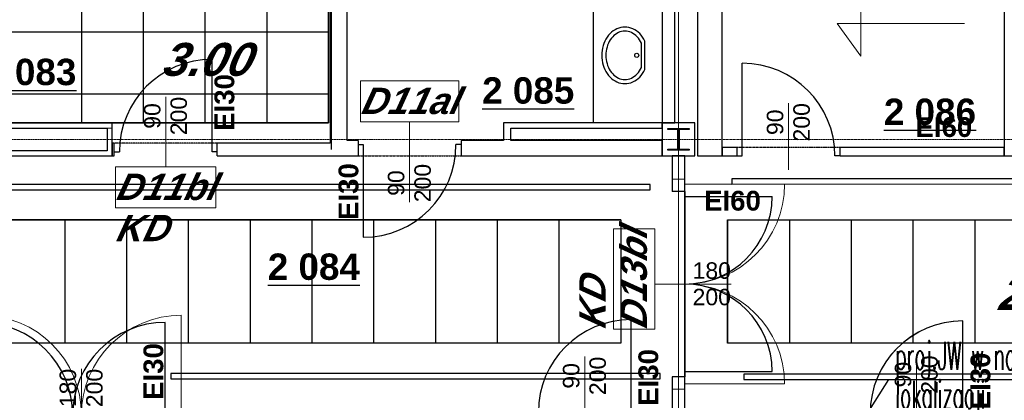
# Model space of a CAD drawing. Header units: millimetres. Extents: x -8838 to 31257, y -6224 to 3754.
# Tile 169 of 185: x 800 to 1756, y -853 to -484. Entities that reach past the tile are written whole.
import ezdxf
from ezdxf.enums import TextEntityAlignment as Align

# ---------------------------------------------------------------- set-up
doc = ezdxf.new("R2010")
doc.units = ezdxf.units.MM
doc.header["$LTSCALE"] = 10
doc.header["$MEASUREMENT"] = 0
for name, pattern in [('rzut 2 pietra$0$ArchiTECH.PC 1. Line Type', [0.004, 0.003, -0.001]), ('rzut 2 pietra$0$ArchiTECH.PC 5. Line Type', [0.0053, 0.003, -0.001, 0.0003, -0.001]), ('rzut 2 pietra$0$ArchiTECH.PC Solid Line Type', [0]), ('SUFIT_2 PIETRO$0$ArchiTECH.PC 1. Line Type', [0.004, 0.003, -0.001]), ('SUFIT_2 PIETRO$0$ArchiTECH.PC Solid Line Type', [0])]:
    doc.linetypes.add(name, pattern=pattern)
for name, color, linetype, lineweight in [('_Etap_3_opis', 7, 'CONTINUOUS', 30), ('_Etapy_opis', 7, 'CONTINUOUS', 18), ('IS_ARCH', 254, 'CONTINUOUS', 18)]:
    doc.layers.add(name, color=color, linetype=linetype, lineweight=lineweight)
for name, color, linetype in [('SUFIT_2 PIETRO$0$ELEM KONSTRUKCJI - inwent', 254, 'CONTINUOUS'), ('SUFIT_2 PIETRO$0$INWENTARYZACJA', 254, 'CONTINUOUS'), ('SUFIT_2 PIETRO$0$Layer79', 254, 'CONTINUOUS'), ('SUFIT_2 PIETRO$0$nr pom PB', 254, 'CONTINUOUS'), ('SUFIT_2 PIETRO$0$OŚWIETLENIE_KULAB', 254, 'CONTINUOUS'), ('SUFIT_2 PIETRO$0$sciany projektowane', 254, 'CONTINUOUS'), ('SUFIT_2 PIETRO$0$SUFIT NOWY 39', 254, 'CONTINUOUS'), ('SUFIT_2 PIETRO$0$TYP SUFITÓW_NOWYCH', 254, 'CONTINUOUS')]:
    doc.layers.add(name, color=color, linetype=linetype)
doc.styles.add('romans1', font='simplex.shx', dxfattribs={"width": 0.8})
doc.styles.add('rzut 2 pietra$0$ArchiTECHStyle1', font='arial.ttf', dxfattribs={"height": 0.16})
doc.styles.add('rzut 2 pietra$0$ArchiTECHStyle2', font='arialbd.ttf', dxfattribs={"height": 0.192})
doc.styles.add('rzut 2 pietra$0$ArchiTECHStyle4', font='arialbi.ttf', dxfattribs={"oblique": 15, "height": 0.256})
doc.styles.add('SUFIT_2 PIETRO$0$ArchiTECHStyle1', font='arialbi.ttf', dxfattribs={"oblique": 15, "height": 0.32})
doc.styles.add('SUFIT_2 PIETRO$0$ArchiTECHStyle3', font='arialbd.ttf', dxfattribs={"height": 0.384})

msp = doc.modelspace()

# ---------------------------------------------------------------- linework, layer by layer
at = {"layer": '_Etap_3_opis'}
for p, q in [((1615.79, -878.05), (1644.22, -833.24)), ((1644.22, -833.24), (1772.11, -833.24))]:
    msp.add_line(p, q, dxfattribs=at)
at = {"layer": '_Etapy_opis', "color": 4}
msp.add_lwpolyline([(-776.25, 604.49), (-776.25, -3694.17), (2363.6, -3694.17), (2363.6, -1431.17), (1440, -1431.17), (1440, 604.49), (-776.25, 604.49)], dxfattribs=at)
at = {"layer": '_Etapy_opis', "color": 6}
msp.add_lwpolyline([(1440, 604.49), (1440, -1431.17), (7540.52, -1431.17), (7540.52, 604.49)], close=True, dxfattribs=at)
at = {"layer": 'IS_ARCH', "linetype": 'rzut 2 pietra$0$ArchiTECH.PC 5. Line Type'}
for p, q in [((1440, 773.48), (1440, -3818.88)), ((-3581.18, -600), (11755.5, -600))]:
    msp.add_line(p, q, dxfattribs=at)
at = {"layer": 'IS_ARCH', "linetype": 'rzut 2 pietra$0$ArchiTECH.PC Solid Line Type'}
for p, q in [((1101.7, 60), (1101.7, -603.5)), ((1103, -609.75), (1103, 60)), ((1458.36, 60.08), (1458.36, -615.92)), ((1482.36, -615.92), (1482.36, 60.08)), ((1756.36, 60.08), (1756.36, -615.92)), ((1756.36, 60), (1756.36, -607.5)), ((1436.43, -583.83), (1436.43, -15.92)), ((1118, -601), (1118, -325.23)), ((1423.93, -325.23), (1423.93, -583.83)), ((1357, -392), (1357, -584)), ((1617.03, -457.36), (1617.03, -519.19)), ((1617.03, -519.19), (1594.06, -487.39)), ((1594.06, -487.39), (1717.72, -487.39)), ((1373.42, -497.19), (1371.97, -498.81)), ((1373.42, -497.19), (1371.97, -498.81)), ((1374.98, -495.73), (1373.42, -497.19)), ((1374.98, -495.73), (1373.42, -497.19)), ((1376.63, -494.44), (1374.98, -495.73)), ((1376.63, -494.44), (1374.98, -495.73)), ((1378.37, -493.34), (1376.63, -494.44)), ((1378.37, -493.34), (1376.63, -494.44)), ((1380.19, -492.42), (1378.37, -493.34)), ((1380.19, -492.42), (1378.37, -493.34)), ((1380.06, -496.96), (1378.63, -497.91)), ((1380.06, -496.96), (1378.63, -497.91)), ((1381.55, -496.18), (1380.06, -496.96)), ((1381.55, -496.18), (1380.06, -496.96)), ((1382.06, -491.7), (1380.19, -492.42)), ((1382.06, -491.7), (1380.19, -492.42)), ((1383.09, -495.56), (1381.55, -496.18)), ((1383.09, -495.56), (1381.55, -496.18)), ((1383.97, -491.18), (1382.06, -491.7)), ((1383.97, -491.18), (1382.06, -491.7)), ((1384.67, -495.12), (1383.09, -495.56)), ((1384.67, -495.12), (1383.09, -495.56)), ((1385.92, -490.86), (1383.97, -491.18)), ((1385.92, -490.86), (1383.97, -491.18)), ((1386.27, -494.85), (1384.67, -495.12)), ((1386.27, -494.85), (1384.67, -495.12)), ((1387.88, -490.76), (1385.92, -490.86)), ((1387.88, -490.76), (1385.92, -490.86)), ((1387.88, -494.76), (1386.27, -494.85)), ((1387.88, -494.76), (1386.27, -494.85)), ((1389.84, -490.86), (1387.88, -490.76)), ((1389.84, -490.86), (1387.88, -490.76)), ((1389.49, -494.85), (1387.88, -494.76)), ((1389.49, -494.85), (1387.88, -494.76)), ((1391.09, -495.12), (1389.49, -494.85)), ((1391.09, -495.12), (1389.49, -494.85)), ((1391.79, -491.18), (1389.84, -490.86)), ((1391.79, -491.18), (1389.84, -490.86)), ((1392.67, -495.56), (1391.09, -495.12)), ((1392.67, -495.56), (1391.09, -495.12)), ((1393.7, -491.7), (1391.79, -491.18)), ((1393.7, -491.7), (1391.79, -491.18)), ((1394.21, -496.18), (1392.67, -495.56)), ((1394.21, -496.18), (1392.67, -495.56)), ((1395.58, -492.42), (1393.7, -491.7)), ((1395.58, -492.42), (1393.7, -491.7)), ((1395.7, -496.96), (1394.21, -496.18)), ((1395.7, -496.96), (1394.21, -496.18)), ((1397.39, -493.34), (1395.58, -492.42)), ((1397.39, -493.34), (1395.58, -492.42)), ((1397.13, -497.91), (1395.7, -496.96)), ((1397.13, -497.91), (1395.7, -496.96)), ((1399.13, -494.44), (1397.39, -493.34)), ((1399.13, -494.44), (1397.39, -493.34)), ((1400.79, -495.73), (1399.13, -494.44)), ((1400.79, -495.73), (1399.13, -494.44)), ((1402.34, -497.19), (1400.79, -495.73)), ((1402.34, -497.19), (1400.79, -495.73)), ((1403.79, -498.81), (1402.34, -497.19)), ((1403.79, -498.81), (1402.34, -497.19)), ((1367.49, -506.64), (1366.74, -508.85)), ((1367.49, -506.64), (1366.74, -508.85)), ((1368.4, -504.51), (1367.49, -506.64)), ((1368.4, -504.51), (1367.49, -506.64)), ((1369.45, -502.49), (1368.4, -504.51)), ((1369.45, -502.49), (1368.4, -504.51)), ((1370.64, -500.58), (1369.45, -502.49)), ((1370.64, -500.58), (1369.45, -502.49)), ((1371.97, -498.81), (1370.64, -500.58)), ((1371.97, -498.81), (1370.64, -500.58)), ((1371.86, -506.51), (1371.11, -508.33)), ((1371.86, -506.51), (1371.11, -508.33)), ((1372.73, -504.78), (1371.86, -506.51)), ((1372.73, -504.78), (1371.86, -506.51)), ((1373.71, -503.15), (1372.73, -504.78)), ((1373.71, -503.15), (1372.73, -504.78)), ((1374.8, -501.64), (1373.71, -503.15)), ((1374.8, -501.64), (1373.71, -503.15)), ((1375.99, -500.26), (1374.8, -501.64)), ((1375.99, -500.26), (1374.8, -501.64)), ((1377.27, -499.01), (1375.99, -500.26)), ((1377.27, -499.01), (1375.99, -500.26)), ((1378.63, -497.91), (1377.27, -499.01)), ((1378.63, -497.91), (1377.27, -499.01)), ((1398.49, -499.01), (1397.13, -497.91)), ((1398.49, -499.01), (1397.13, -497.91)), ((1399.77, -500.26), (1398.49, -499.01)), ((1399.77, -500.26), (1398.49, -499.01)), ((1400.96, -501.64), (1399.77, -500.26)), ((1400.96, -501.64), (1399.77, -500.26)), ((1402.05, -503.15), (1400.96, -501.64)), ((1402.05, -503.15), (1400.96, -501.64)), ((1403.04, -504.78), (1402.05, -503.15)), ((1403.04, -504.78), (1402.05, -503.15)), ((1403.9, -506.51), (1403.04, -504.78)), ((1403.9, -506.51), (1403.04, -504.78)), ((1405.12, -500.58), (1403.79, -498.81)), ((1405.12, -500.58), (1403.79, -498.81)), ((1403.9, -530.01), (1403.9, -506.51)), ((1403.9, -506.51), (1403.9, -506.51)), ((1403.9, -530.01), (1403.9, -506.51)), ((1403.9, -506.51), (1403.9, -506.51)), ((1406.31, -502.49), (1405.12, -500.58)), ((1406.31, -502.49), (1405.12, -500.58)), ((1407.37, -504.51), (1406.31, -502.49)), ((1407.37, -504.51), (1406.31, -502.49)), ((1407.37, -532.01), (1407.37, -504.51)), ((1407.37, -504.51), (1407.37, -504.51)), ((1407.37, -532.01), (1407.37, -504.51)), ((1407.37, -504.51), (1407.37, -504.51)), ((1365.47, -515.86), (1365.38, -518.26)), ((1365.47, -515.86), (1365.38, -518.26)), ((1365.72, -513.48), (1365.47, -515.86)), ((1365.72, -513.48), (1365.47, -515.86)), ((1366.15, -511.14), (1365.72, -513.48)), ((1366.15, -511.14), (1365.72, -513.48)), ((1366.74, -508.85), (1366.15, -511.14)), ((1366.74, -508.85), (1366.15, -511.14)), ((1369.45, -516.21), (1369.38, -518.26)), ((1369.45, -516.21), (1369.38, -518.26)), ((1369.66, -514.18), (1369.45, -516.21)), ((1369.66, -514.18), (1369.45, -516.21)), ((1370.01, -512.18), (1369.66, -514.18)), ((1370.01, -512.18), (1369.66, -514.18)), ((1370.5, -510.22), (1370.01, -512.18)), ((1370.5, -510.22), (1370.01, -512.18)), ((1371.11, -508.33), (1370.5, -510.22)), ((1371.11, -508.33), (1370.5, -510.22)), ((986.9, -612), (986.9, -522)), ((1365.38, -518.26), (1365.47, -520.66)), ((1365.38, -518.26), (1365.47, -520.66)), ((1365.47, -520.66), (1365.72, -523.04)), ((1365.47, -520.66), (1365.72, -523.04)), ((1365.72, -523.04), (1366.15, -525.38)), ((1365.72, -523.04), (1366.15, -525.38)), ((1366.15, -525.38), (1366.74, -527.67)), ((1366.15, -525.38), (1366.74, -527.67)), ((1369.38, -518.26), (1369.45, -520.31)), ((1369.38, -518.26), (1369.45, -520.31)), ((1369.45, -520.31), (1369.66, -522.34)), ((1369.45, -520.31), (1369.66, -522.34)), ((1369.66, -522.34), (1370.01, -524.34)), ((1369.66, -522.34), (1370.01, -524.34)), ((1370.01, -524.34), (1370.5, -526.3)), ((1370.01, -524.34), (1370.5, -526.3)), ((1501.86, -615.92), (1501.86, -525.92)), ((1366.74, -527.67), (1367.49, -529.88)), ((1366.74, -527.67), (1367.49, -529.88)), ((1367.49, -529.88), (1368.4, -532.01)), ((1367.49, -529.88), (1368.4, -532.01)), ((1368.4, -532.01), (1369.45, -534.03)), ((1368.4, -532.01), (1369.45, -534.03)), ((1369.45, -534.03), (1370.64, -535.94)), ((1369.45, -534.03), (1370.64, -535.94)), ((1370.5, -526.3), (1371.11, -528.19)), ((1370.5, -526.3), (1371.11, -528.19)), ((1371.11, -528.19), (1371.86, -530.01)), ((1371.11, -528.19), (1371.86, -530.01)), ((1371.86, -530.01), (1372.73, -531.74)), ((1371.86, -530.01), (1372.73, -531.74)), ((1372.73, -531.74), (1373.71, -533.37)), ((1372.73, -531.74), (1373.71, -533.37)), ((1373.71, -533.37), (1374.8, -534.88)), ((1373.71, -533.37), (1374.8, -534.88)), ((1374.8, -534.88), (1375.99, -536.26)), ((1374.8, -534.88), (1375.99, -536.26)), ((1399.77, -536.26), (1400.96, -534.88)), ((1399.77, -536.26), (1400.96, -534.88)), ((1400.96, -534.88), (1402.05, -533.37)), ((1400.96, -534.88), (1402.05, -533.37)), ((1402.05, -533.37), (1403.04, -531.74)), ((1402.05, -533.37), (1403.04, -531.74)), ((1403.04, -531.74), (1403.9, -530.01)), ((1403.04, -531.74), (1403.9, -530.01)), ((1405.12, -535.94), (1406.31, -534.03)), ((1405.12, -535.94), (1406.31, -534.03)), ((1406.31, -534.03), (1407.37, -532.01)), ((1406.31, -534.03), (1407.37, -532.01)), ((1131.03, -583), (1131.03, -543)), ((1131.03, -543), (1226.57, -543)), ((1226.57, -543), (1226.57, -583)), ((1370.64, -535.94), (1371.97, -537.71)), ((1370.64, -535.94), (1371.97, -537.71)), ((1371.97, -537.71), (1373.42, -539.33)), ((1371.97, -537.71), (1373.42, -539.33)), ((1373.42, -539.33), (1374.98, -540.79)), ((1373.42, -539.33), (1374.98, -540.79)), ((1374.98, -540.79), (1376.63, -542.08)), ((1374.98, -540.79), (1376.63, -542.08)), ((1375.99, -536.26), (1377.27, -537.51)), ((1375.99, -536.26), (1377.27, -537.51)), ((1376.63, -542.08), (1378.37, -543.18)), ((1376.63, -542.08), (1378.37, -543.18)), ((1377.27, -537.51), (1378.63, -538.61)), ((1377.27, -537.51), (1378.63, -538.61)), ((1378.37, -543.18), (1380.19, -544.1)), ((1378.37, -543.18), (1380.19, -544.1)), ((1378.63, -538.61), (1380.06, -539.56)), ((1378.63, -538.61), (1380.06, -539.56)), ((1380.06, -539.56), (1381.55, -540.34)), ((1380.06, -539.56), (1381.55, -540.34)), ((1380.19, -544.1), (1382.06, -544.82)), ((1380.19, -544.1), (1382.06, -544.82)), ((1381.55, -540.34), (1383.09, -540.96)), ((1381.55, -540.34), (1383.09, -540.96)), ((1382.06, -544.82), (1383.97, -545.34)), ((1382.06, -544.82), (1383.97, -545.34)), ((1383.09, -540.96), (1384.67, -541.4)), ((1383.09, -540.96), (1384.67, -541.4)), ((1384.67, -541.4), (1386.27, -541.67)), ((1384.67, -541.4), (1386.27, -541.67)), ((1386.27, -541.67), (1387.88, -541.76)), ((1386.27, -541.67), (1387.88, -541.76)), ((1387.88, -541.76), (1389.49, -541.67)), ((1387.88, -541.76), (1389.49, -541.67)), ((1389.49, -541.67), (1391.09, -541.4)), ((1389.49, -541.67), (1391.09, -541.4)), ((1391.09, -541.4), (1392.67, -540.96)), ((1391.09, -541.4), (1392.67, -540.96)), ((1391.79, -545.34), (1393.7, -544.82)), ((1391.79, -545.34), (1393.7, -544.82)), ((1392.67, -540.96), (1394.21, -540.34)), ((1392.67, -540.96), (1394.21, -540.34)), ((1393.7, -544.82), (1395.58, -544.1)), ((1393.7, -544.82), (1395.58, -544.1)), ((1394.21, -540.34), (1395.7, -539.56)), ((1394.21, -540.34), (1395.7, -539.56)), ((1395.58, -544.1), (1397.39, -543.18)), ((1395.58, -544.1), (1397.39, -543.18)), ((1395.7, -539.56), (1397.13, -538.61)), ((1395.7, -539.56), (1397.13, -538.61)), ((1397.13, -538.61), (1398.49, -537.51)), ((1397.13, -538.61), (1398.49, -537.51)), ((1397.39, -543.18), (1399.13, -542.08)), ((1397.39, -543.18), (1399.13, -542.08)), ((1398.49, -537.51), (1399.77, -536.26)), ((1398.49, -537.51), (1399.77, -536.26)), ((1399.13, -542.08), (1400.79, -540.79)), ((1399.13, -542.08), (1400.79, -540.79)), ((1400.79, -540.79), (1402.34, -539.33)), ((1400.79, -540.79), (1402.34, -539.33)), ((1402.34, -539.33), (1403.79, -537.71)), ((1402.34, -539.33), (1403.79, -537.71)), ((1403.79, -537.71), (1405.12, -535.94)), ((1403.79, -537.71), (1405.12, -535.94)), ((1383.97, -545.34), (1385.92, -545.66)), ((1383.97, -545.34), (1385.92, -545.66)), ((1385.92, -545.66), (1387.88, -545.76)), ((1385.92, -545.66), (1387.88, -545.76)), ((1387.88, -545.76), (1389.84, -545.66)), ((1387.88, -545.76), (1389.84, -545.66)), ((1389.84, -545.66), (1391.79, -545.34)), ((1389.84, -545.66), (1391.79, -545.34)), ((941.9, -626.5), (941.9, -558.5)), ((1546.86, -629.56), (1546.86, -564.62)), ((1226.57, -583), (1131.03, -583)), ((1178.8, -583), (1178.8, -661)), ((890, -583.92), (735.93, -583.92)), ((735.93, -588.92), (890, -588.92)), ((885, -588.92), (885, -611)), ((890, -588.92), (890, -583.92)), ((890, -583.92), (890, -583.92)), ((890, -583.92), (890, -583.92)), ((890, -616), (890, -583.92)), ((1423.93, -583.92), (1270, -583.92)), ((1270, -583.92), (1270, -601)), ((1277, -588.92), (1423.93, -588.92)), ((1277, -601), (1277, -588.92)), ((1423.93, -583.83), (1436.43, -583.83)), ((1423.93, -588.92), (1423.93, -583.92)), ((1455.93, -583.92), (1423.93, -583.92)), ((1423.93, -583.92), (1423.93, -615.92)), ((1455.93, -583.92), (1423.93, -583.92)), ((1423.93, -583.92), (1423.93, -615.92)), ((1455.93, -583.92), (1423.93, -583.92)), ((1423.93, -583.92), (1423.93, -615.92)), ((1429.43, -589.42), (1450.43, -589.42)), ((1429.43, -590.42), (1429.43, -589.42)), ((1429.43, -589.42), (1450.43, -589.42)), ((1429.43, -590.42), (1429.43, -589.42)), ((1439.43, -590.42), (1429.43, -590.42)), ((1439.43, -590.42), (1429.43, -590.42)), ((1439.43, -609.42), (1439.43, -590.42)), ((1439.43, -609.42), (1439.43, -590.42)), ((1450.43, -590.42), (1440.43, -590.42)), ((1440.43, -590.42), (1440.43, -609.42)), ((1450.43, -590.42), (1440.43, -590.42)), ((1440.43, -590.42), (1440.43, -609.42)), ((1450.43, -589.42), (1450.43, -590.42)), ((1450.43, -589.42), (1450.43, -590.42)), ((1455.93, -615.92), (1455.93, -583.92)), ((1455.93, -583.92), (1455.93, -583.92)), ((1455.93, -615.92), (1455.93, -583.92)), ((1455.93, -583.92), (1455.93, -583.92)), ((1455.93, -615.92), (1455.93, -583.92)), ((1455.93, -583.92), (1455.93, -583.92)), ((1128.8, -601), (1118, -601)), ((1128.8, -601), (1128.8, -605)), ((1270, -601), (1228.8, -601)), ((1228.8, -601), (1228.8, -605)), ((1424, -601), (1277, -601)), ((1424, -616), (1424, -601)), ((885, -611), (735.93, -611)), ((891.9, -603.5), (889.95, -603.5)), ((889.95, -603.5), (889.95, -616)), ((891.9, -604), (891.9, -603.5)), ((891.9, -612), (891.9, -604)), ((891.9, -616), (891.9, -612)), ((891.9, -612), (896.9, -612)), ((991.9, -612), (986.9, -612)), ((1101.7, -603.5), (991.9, -603.5)), ((991.9, -604), (991.9, -603.5)), ((991.9, -612), (991.9, -604)), ((991.9, -616), (991.9, -612)), ((1128.8, -605), (1128.8, -613)), ((1128.8, -605), (1133.8, -605)), ((1133.8, -605), (1133.8, -695)), ((1228.8, -605), (1223.8, -605)), ((1228.8, -605), (1228.8, -613)), ((1429.43, -610.42), (1429.43, -609.42)), ((1429.43, -609.42), (1439.43, -609.42)), ((1429.43, -610.42), (1429.43, -609.42)), ((1429.43, -609.42), (1439.43, -609.42)), ((1450.43, -610.42), (1429.43, -610.42)), ((1450.43, -610.42), (1429.43, -610.42)), ((1440.43, -609.42), (1450.43, -609.42)), ((1440.43, -609.42), (1450.43, -609.42)), ((1450.43, -609.42), (1450.43, -610.42)), ((1450.43, -609.42), (1450.43, -610.42)), ((1496.86, -607.92), (1482.36, -607.92)), ((1482.36, -607.92), (1482.36, -615.92)), ((1496.86, -615.92), (1496.86, -607.92)), ((1756.36, -607.92), (1596.86, -607.92)), ((1596.86, -615.92), (1596.86, -607.92)), ((1756.36, -615.92), (1756.36, -607.92)), ((735.93, -616), (890, -616)), ((889.95, -616), (891.9, -616)), ((991.9, -616), (1118, -616)), ((1118, -616), (1128.8, -616)), ((1128.8, -613), (1128.8, -616)), ((1228.8, -613), (1228.8, -616)), ((1228.8, -616), (1424, -616)), ((1423.93, -615.92), (1455.93, -615.92)), ((1423.93, -615.92), (1455.93, -615.92)), ((1423.93, -615.92), (1455.93, -615.92)), ((1433.93, -615.92), (1433.93, -638.52)), ((1445.93, -615.92), (1433.93, -615.92)), ((1445.93, -638.52), (1445.93, -615.92)), ((1458.36, -615.92), (1482.36, -615.92)), ((1482.36, -615.92), (1496.86, -615.92)), ((1496.86, -615.92), (1501.86, -615.92)), ((1596.86, -615.92), (1591.86, -615.92)), ((1596.86, -615.92), (1756.36, -615.92)), ((1756.36, -615.92), (1780.36, -615.92)), ((893.14, -666.5), (893.14, -626.5)), ((893.14, -626.5), (990.66, -626.5)), ((990.66, -626.5), (990.66, -666.5)), ((1440.93, -638.52), (1433.93, -638.52)), ((1445.93, -638.52), (1440.93, -638.52)), ((1445.93, -842.52), (1445.93, -638.52)), ((1445.93, -638.52), (1445.93, -638.52)), ((1445.93, -638.52), (1445.93, -842.52)), ((1445.93, -643.52), (1542.93, -643.52)), ((990.66, -666.5), (893.14, -666.5)), ((1376.93, -784.31), (1376.93, -686.79)), ((1376.93, -686.79), (1416.93, -686.79)), ((1416.93, -686.79), (1416.93, -784.31)), ((1416.93, -740.52), (1490.93, -740.52)), ((957, -867.74), (957, -770.74)), ((1393.8, -865), (1393.8, -775)), ((1716.1, -866.25), (1716.1, -776.25)), ((1416.93, -784.31), (1376.93, -784.31)), ((1348.8, -887), (1348.8, -811)), ((1671.1, -889.75), (1671.1, -809.75)), ((860, -888.74), (860, -822.74)), ((1445.93, -837.52), (1542.93, -837.52)), ((1433.93, -842.52), (1433.93, -865)), ((1440.93, -842.52), (1433.93, -842.52)), ((1445.93, -842.52), (1440.93, -842.52)), ((1445.93, -865), (1445.93, -842.52))]:
    msp.add_line(p, q, dxfattribs=at)
at = {"layer": 'IS_ARCH', "linetype": 'rzut 2 pietra$0$ArchiTECH.PC 1. Line Type'}
for p, q in [((991.9, -603.5), (891.9, -603.5)), ((1596.86, -607.92), (1496.86, -607.92)), ((1128.8, -616), (1228.8, -616))]:
    msp.add_line(p, q, dxfattribs=at)
at = {"layer": 'IS_ARCH', "linetype": 'rzut 2 pietra$0$ArchiTECH.PC Solid Line Type'}
for centre, radius, start, end in [((986.9, -612), 90, 90, 180), ((1501.86, -615.92), 90, 0, 90), ((1133.8, -605), 90, 270, 0), ((1445.93, -643.52), 97, 270, 0), ((1445.93, -837.52), 97, 0, 90), ((763, -867.74), 97, 0, 90), ((957, -867.74), 97, 90, 180), ((1393.8, -865), 90, 90, 180), ((1716.1, -866.25), 90, 90, 180)]:
    msp.add_arc(centre, radius, start, end, dxfattribs=at)
at = {"layer": 'SUFIT_2 PIETRO$0$ELEM KONSTRUKCJI - inwent', "linetype": 'SUFIT_2 PIETRO$0$ArchiTECH.PC Solid Line Type'}
for p, q in [((1455.93, -583.92), (1423.93, -583.92)), ((1423.93, -583.92), (1423.93, -615.92)), ((1455.93, -583.92), (1423.93, -583.92)), ((1423.93, -583.92), (1423.93, -615.92)), ((1455.93, -583.92), (1423.93, -583.92)), ((1423.93, -583.92), (1423.93, -615.92)), ((1429.43, -589.42), (1450.43, -589.42)), ((1429.43, -590.42), (1429.43, -589.42)), ((1429.43, -589.42), (1450.43, -589.42)), ((1429.43, -590.42), (1429.43, -589.42)), ((1439.43, -590.42), (1429.43, -590.42)), ((1439.43, -590.42), (1429.43, -590.42)), ((1439.43, -609.42), (1439.43, -590.42)), ((1439.43, -609.42), (1439.43, -590.42)), ((1450.43, -590.42), (1440.43, -590.42)), ((1440.43, -590.42), (1440.43, -609.42)), ((1450.43, -590.42), (1440.43, -590.42)), ((1440.43, -590.42), (1440.43, -609.42)), ((1450.43, -589.42), (1450.43, -590.42)), ((1450.43, -589.42), (1450.43, -590.42)), ((1455.93, -615.92), (1455.93, -583.92)), ((1455.93, -583.92), (1455.93, -583.92)), ((1455.93, -615.92), (1455.93, -583.92)), ((1455.93, -583.92), (1455.93, -583.92)), ((1455.93, -615.92), (1455.93, -583.92)), ((1455.93, -583.92), (1455.93, -583.92)), ((1429.43, -610.42), (1429.43, -609.42)), ((1429.43, -609.42), (1439.43, -609.42)), ((1429.43, -610.42), (1429.43, -609.42)), ((1429.43, -609.42), (1439.43, -609.42)), ((1450.43, -610.42), (1429.43, -610.42)), ((1450.43, -610.42), (1429.43, -610.42)), ((1440.43, -609.42), (1450.43, -609.42)), ((1440.43, -609.42), (1450.43, -609.42)), ((1450.43, -609.42), (1450.43, -610.42)), ((1450.43, -609.42), (1450.43, -610.42)), ((1423.93, -615.92), (1455.93, -615.92)), ((1423.93, -615.92), (1455.93, -615.92)), ((1423.93, -615.92), (1455.93, -615.92))]:
    msp.add_line(p, q, dxfattribs=at)
at = {"layer": 'SUFIT_2 PIETRO$0$INWENTARYZACJA', "linetype": 'SUFIT_2 PIETRO$0$ArchiTECH.PC Solid Line Type'}
for p, q in [((1458.36, 60.08), (1458.36, -615.92)), ((1482.36, -615.92), (1482.36, 60.08)), ((1756.36, 60.08), (1756.36, -615.92)), ((1756.36, 60), (1756.36, -607.5)), ((1436.43, -583.83), (1436.43, -15.92)), ((1423.93, -325.23), (1423.93, -583.83)), ((1373.42, -497.19), (1371.97, -498.81)), ((1373.42, -497.19), (1371.97, -498.81)), ((1374.98, -495.73), (1373.42, -497.19)), ((1374.98, -495.73), (1373.42, -497.19)), ((1376.63, -494.44), (1374.98, -495.73)), ((1376.63, -494.44), (1374.98, -495.73)), ((1378.37, -493.34), (1376.63, -494.44)), ((1378.37, -493.34), (1376.63, -494.44)), ((1380.19, -492.42), (1378.37, -493.34)), ((1380.19, -492.42), (1378.37, -493.34)), ((1380.06, -496.96), (1378.63, -497.91)), ((1380.06, -496.96), (1378.63, -497.91)), ((1381.55, -496.18), (1380.06, -496.96)), ((1381.55, -496.18), (1380.06, -496.96)), ((1382.06, -491.7), (1380.19, -492.42)), ((1382.06, -491.7), (1380.19, -492.42)), ((1383.09, -495.56), (1381.55, -496.18)), ((1383.09, -495.56), (1381.55, -496.18)), ((1383.97, -491.18), (1382.06, -491.7)), ((1383.97, -491.18), (1382.06, -491.7)), ((1384.67, -495.12), (1383.09, -495.56)), ((1384.67, -495.12), (1383.09, -495.56)), ((1385.92, -490.86), (1383.97, -491.18)), ((1385.92, -490.86), (1383.97, -491.18)), ((1386.27, -494.85), (1384.67, -495.12)), ((1386.27, -494.85), (1384.67, -495.12)), ((1387.88, -490.76), (1385.92, -490.86)), ((1387.88, -490.76), (1385.92, -490.86)), ((1387.88, -494.76), (1386.27, -494.85)), ((1387.88, -494.76), (1386.27, -494.85)), ((1389.84, -490.86), (1387.88, -490.76)), ((1389.84, -490.86), (1387.88, -490.76)), ((1389.49, -494.85), (1387.88, -494.76)), ((1389.49, -494.85), (1387.88, -494.76)), ((1391.09, -495.12), (1389.49, -494.85)), ((1391.09, -495.12), (1389.49, -494.85)), ((1391.79, -491.18), (1389.84, -490.86)), ((1391.79, -491.18), (1389.84, -490.86)), ((1392.67, -495.56), (1391.09, -495.12)), ((1392.67, -495.56), (1391.09, -495.12)), ((1393.7, -491.7), (1391.79, -491.18)), ((1393.7, -491.7), (1391.79, -491.18)), ((1394.21, -496.18), (1392.67, -495.56)), ((1394.21, -496.18), (1392.67, -495.56)), ((1395.58, -492.42), (1393.7, -491.7)), ((1395.58, -492.42), (1393.7, -491.7)), ((1395.7, -496.96), (1394.21, -496.18)), ((1395.7, -496.96), (1394.21, -496.18)), ((1397.39, -493.34), (1395.58, -492.42)), ((1397.39, -493.34), (1395.58, -492.42)), ((1397.13, -497.91), (1395.7, -496.96)), ((1397.13, -497.91), (1395.7, -496.96)), ((1399.13, -494.44), (1397.39, -493.34)), ((1399.13, -494.44), (1397.39, -493.34)), ((1400.79, -495.73), (1399.13, -494.44)), ((1400.79, -495.73), (1399.13, -494.44)), ((1402.34, -497.19), (1400.79, -495.73)), ((1402.34, -497.19), (1400.79, -495.73)), ((1403.79, -498.81), (1402.34, -497.19)), ((1403.79, -498.81), (1402.34, -497.19)), ((1367.49, -506.64), (1366.74, -508.85)), ((1367.49, -506.64), (1366.74, -508.85)), ((1368.4, -504.51), (1367.49, -506.64)), ((1368.4, -504.51), (1367.49, -506.64)), ((1369.45, -502.49), (1368.4, -504.51)), ((1369.45, -502.49), (1368.4, -504.51)), ((1370.64, -500.58), (1369.45, -502.49)), ((1370.64, -500.58), (1369.45, -502.49)), ((1371.97, -498.81), (1370.64, -500.58)), ((1371.97, -498.81), (1370.64, -500.58)), ((1371.86, -506.51), (1371.11, -508.33)), ((1371.86, -506.51), (1371.11, -508.33)), ((1372.73, -504.78), (1371.86, -506.51)), ((1372.73, -504.78), (1371.86, -506.51)), ((1373.71, -503.15), (1372.73, -504.78)), ((1373.71, -503.15), (1372.73, -504.78)), ((1374.8, -501.64), (1373.71, -503.15)), ((1374.8, -501.64), (1373.71, -503.15)), ((1375.99, -500.26), (1374.8, -501.64)), ((1375.99, -500.26), (1374.8, -501.64)), ((1377.27, -499.01), (1375.99, -500.26)), ((1377.27, -499.01), (1375.99, -500.26)), ((1378.63, -497.91), (1377.27, -499.01)), ((1378.63, -497.91), (1377.27, -499.01)), ((1398.49, -499.01), (1397.13, -497.91)), ((1398.49, -499.01), (1397.13, -497.91)), ((1399.77, -500.26), (1398.49, -499.01)), ((1399.77, -500.26), (1398.49, -499.01)), ((1400.96, -501.64), (1399.77, -500.26)), ((1400.96, -501.64), (1399.77, -500.26)), ((1402.05, -503.15), (1400.96, -501.64)), ((1402.05, -503.15), (1400.96, -501.64)), ((1403.04, -504.78), (1402.05, -503.15)), ((1403.04, -504.78), (1402.05, -503.15)), ((1403.9, -506.51), (1403.04, -504.78)), ((1403.9, -506.51), (1403.04, -504.78)), ((1405.12, -500.58), (1403.79, -498.81)), ((1405.12, -500.58), (1403.79, -498.81)), ((1403.9, -530.01), (1403.9, -506.51)), ((1403.9, -506.51), (1403.9, -506.51)), ((1403.9, -530.01), (1403.9, -506.51)), ((1403.9, -506.51), (1403.9, -506.51)), ((1406.31, -502.49), (1405.12, -500.58)), ((1406.31, -502.49), (1405.12, -500.58)), ((1407.37, -504.51), (1406.31, -502.49)), ((1407.37, -504.51), (1406.31, -502.49)), ((1407.37, -532.01), (1407.37, -504.51)), ((1407.37, -504.51), (1407.37, -504.51)), ((1407.37, -532.01), (1407.37, -504.51)), ((1407.37, -504.51), (1407.37, -504.51)), ((1365.47, -515.86), (1365.38, -518.26)), ((1365.47, -515.86), (1365.38, -518.26)), ((1365.72, -513.48), (1365.47, -515.86)), ((1365.72, -513.48), (1365.47, -515.86)), ((1366.15, -511.14), (1365.72, -513.48)), ((1366.15, -511.14), (1365.72, -513.48)), ((1366.74, -508.85), (1366.15, -511.14)), ((1366.74, -508.85), (1366.15, -511.14)), ((1369.45, -516.21), (1369.38, -518.26)), ((1369.45, -516.21), (1369.38, -518.26)), ((1369.66, -514.18), (1369.45, -516.21)), ((1369.66, -514.18), (1369.45, -516.21)), ((1370.01, -512.18), (1369.66, -514.18)), ((1370.01, -512.18), (1369.66, -514.18)), ((1370.5, -510.22), (1370.01, -512.18)), ((1370.5, -510.22), (1370.01, -512.18)), ((1371.11, -508.33), (1370.5, -510.22)), ((1371.11, -508.33), (1370.5, -510.22)), ((986.9, -612), (986.9, -522)), ((1365.38, -518.26), (1365.47, -520.66)), ((1365.38, -518.26), (1365.47, -520.66)), ((1365.47, -520.66), (1365.72, -523.04)), ((1365.47, -520.66), (1365.72, -523.04)), ((1365.72, -523.04), (1366.15, -525.38)), ((1365.72, -523.04), (1366.15, -525.38)), ((1366.15, -525.38), (1366.74, -527.67)), ((1366.15, -525.38), (1366.74, -527.67)), ((1369.38, -518.26), (1369.45, -520.31)), ((1369.38, -518.26), (1369.45, -520.31)), ((1369.45, -520.31), (1369.66, -522.34)), ((1369.45, -520.31), (1369.66, -522.34)), ((1369.66, -522.34), (1370.01, -524.34)), ((1369.66, -522.34), (1370.01, -524.34)), ((1370.01, -524.34), (1370.5, -526.3)), ((1370.01, -524.34), (1370.5, -526.3)), ((1501.86, -615.92), (1501.86, -525.92)), ((1366.74, -527.67), (1367.49, -529.88)), ((1366.74, -527.67), (1367.49, -529.88)), ((1367.49, -529.88), (1368.4, -532.01)), ((1367.49, -529.88), (1368.4, -532.01)), ((1368.4, -532.01), (1369.45, -534.03)), ((1368.4, -532.01), (1369.45, -534.03)), ((1369.45, -534.03), (1370.64, -535.94)), ((1369.45, -534.03), (1370.64, -535.94)), ((1370.5, -526.3), (1371.11, -528.19)), ((1370.5, -526.3), (1371.11, -528.19)), ((1371.11, -528.19), (1371.86, -530.01)), ((1371.11, -528.19), (1371.86, -530.01)), ((1371.86, -530.01), (1372.73, -531.74)), ((1371.86, -530.01), (1372.73, -531.74)), ((1372.73, -531.74), (1373.71, -533.37)), ((1372.73, -531.74), (1373.71, -533.37)), ((1373.71, -533.37), (1374.8, -534.88)), ((1373.71, -533.37), (1374.8, -534.88)), ((1374.8, -534.88), (1375.99, -536.26)), ((1374.8, -534.88), (1375.99, -536.26)), ((1399.77, -536.26), (1400.96, -534.88)), ((1399.77, -536.26), (1400.96, -534.88)), ((1400.96, -534.88), (1402.05, -533.37)), ((1400.96, -534.88), (1402.05, -533.37)), ((1402.05, -533.37), (1403.04, -531.74)), ((1402.05, -533.37), (1403.04, -531.74)), ((1403.04, -531.74), (1403.9, -530.01)), ((1403.04, -531.74), (1403.9, -530.01)), ((1405.12, -535.94), (1406.31, -534.03)), ((1405.12, -535.94), (1406.31, -534.03)), ((1406.31, -534.03), (1407.37, -532.01)), ((1406.31, -534.03), (1407.37, -532.01)), ((1370.64, -535.94), (1371.97, -537.71)), ((1370.64, -535.94), (1371.97, -537.71)), ((1371.97, -537.71), (1373.42, -539.33)), ((1371.97, -537.71), (1373.42, -539.33)), ((1373.42, -539.33), (1374.98, -540.79)), ((1373.42, -539.33), (1374.98, -540.79)), ((1374.98, -540.79), (1376.63, -542.08)), ((1374.98, -540.79), (1376.63, -542.08)), ((1375.99, -536.26), (1377.27, -537.51)), ((1375.99, -536.26), (1377.27, -537.51)), ((1376.63, -542.08), (1378.37, -543.18)), ((1376.63, -542.08), (1378.37, -543.18)), ((1377.27, -537.51), (1378.63, -538.61)), ((1377.27, -537.51), (1378.63, -538.61)), ((1378.37, -543.18), (1380.19, -544.1)), ((1378.37, -543.18), (1380.19, -544.1)), ((1378.63, -538.61), (1380.06, -539.56)), ((1378.63, -538.61), (1380.06, -539.56)), ((1380.06, -539.56), (1381.55, -540.34)), ((1380.06, -539.56), (1381.55, -540.34)), ((1380.19, -544.1), (1382.06, -544.82)), ((1380.19, -544.1), (1382.06, -544.82)), ((1381.55, -540.34), (1383.09, -540.96)), ((1381.55, -540.34), (1383.09, -540.96)), ((1382.06, -544.82), (1383.97, -545.34)), ((1382.06, -544.82), (1383.97, -545.34)), ((1383.09, -540.96), (1384.67, -541.4)), ((1383.09, -540.96), (1384.67, -541.4)), ((1384.67, -541.4), (1386.27, -541.67)), ((1384.67, -541.4), (1386.27, -541.67)), ((1386.27, -541.67), (1387.88, -541.76)), ((1386.27, -541.67), (1387.88, -541.76)), ((1387.88, -541.76), (1389.49, -541.67)), ((1387.88, -541.76), (1389.49, -541.67)), ((1389.49, -541.67), (1391.09, -541.4)), ((1389.49, -541.67), (1391.09, -541.4)), ((1391.09, -541.4), (1392.67, -540.96)), ((1391.09, -541.4), (1392.67, -540.96)), ((1391.79, -545.34), (1393.7, -544.82)), ((1391.79, -545.34), (1393.7, -544.82)), ((1392.67, -540.96), (1394.21, -540.34)), ((1392.67, -540.96), (1394.21, -540.34)), ((1393.7, -544.82), (1395.58, -544.1)), ((1393.7, -544.82), (1395.58, -544.1)), ((1394.21, -540.34), (1395.7, -539.56)), ((1394.21, -540.34), (1395.7, -539.56)), ((1395.58, -544.1), (1397.39, -543.18)), ((1395.58, -544.1), (1397.39, -543.18)), ((1395.7, -539.56), (1397.13, -538.61)), ((1395.7, -539.56), (1397.13, -538.61)), ((1397.13, -538.61), (1398.49, -537.51)), ((1397.13, -538.61), (1398.49, -537.51)), ((1397.39, -543.18), (1399.13, -542.08)), ((1397.39, -543.18), (1399.13, -542.08)), ((1398.49, -537.51), (1399.77, -536.26)), ((1398.49, -537.51), (1399.77, -536.26)), ((1399.13, -542.08), (1400.79, -540.79)), ((1399.13, -542.08), (1400.79, -540.79)), ((1400.79, -540.79), (1402.34, -539.33)), ((1400.79, -540.79), (1402.34, -539.33)), ((1402.34, -539.33), (1403.79, -537.71)), ((1402.34, -539.33), (1403.79, -537.71)), ((1403.79, -537.71), (1405.12, -535.94)), ((1403.79, -537.71), (1405.12, -535.94)), ((1383.97, -545.34), (1385.92, -545.66)), ((1383.97, -545.34), (1385.92, -545.66)), ((1385.92, -545.66), (1387.88, -545.76)), ((1385.92, -545.66), (1387.88, -545.76)), ((1387.88, -545.76), (1389.84, -545.66)), ((1387.88, -545.76), (1389.84, -545.66)), ((1389.84, -545.66), (1391.79, -545.34)), ((1389.84, -545.66), (1391.79, -545.34)), ((890, -583.92), (735.93, -583.92)), ((735.93, -588.92), (885, -588.92)), ((885, -588.92), (885, -611)), ((890, -616), (890, -583.92)), ((1423.93, -583.92), (1270, -583.92)), ((1270, -583.92), (1270, -601)), ((1277, -588.92), (1423.93, -588.92)), ((1277, -601), (1277, -588.92)), ((1423.93, -583.83), (1436.43, -583.83)), ((1423.93, -588.92), (1423.93, -583.92)), ((1128.8, -601), (1118, -601)), ((1128.8, -601), (1128.8, -605)), ((1270, -601), (1228.8, -601)), ((1228.8, -601), (1228.8, -605)), ((1424, -601), (1277, -601)), ((1424, -616), (1424, -601)), ((885, -611), (735.93, -611)), ((891.9, -603.5), (889.95, -603.5)), ((889.95, -603.5), (889.95, -616)), ((891.9, -604), (891.9, -603.5)), ((891.9, -612), (891.9, -604)), ((891.9, -616), (891.9, -612)), ((891.9, -612), (896.9, -612)), ((991.9, -612), (986.9, -612)), ((1101.7, -603.5), (991.9, -603.5)), ((991.9, -604), (991.9, -603.5)), ((991.9, -612), (991.9, -604)), ((991.9, -616), (991.9, -612)), ((1128.8, -605), (1128.8, -613)), ((1128.8, -605), (1133.8, -605)), ((1133.8, -605), (1133.8, -695)), ((1228.8, -605), (1223.8, -605)), ((1228.8, -605), (1228.8, -613)), ((1496.86, -607.92), (1482.36, -607.92)), ((1482.36, -607.92), (1482.36, -615.92)), ((1496.86, -615.92), (1496.86, -607.92)), ((1756.36, -607.92), (1596.86, -607.92)), ((1596.86, -615.92), (1596.86, -607.92)), ((1756.36, -615.92), (1756.36, -607.92)), ((735.93, -616), (890, -616)), ((889.95, -616), (891.9, -616)), ((991.9, -616), (1118, -616)), ((1118, -616), (1128.8, -616)), ((1128.8, -613), (1128.8, -616)), ((1228.8, -613), (1228.8, -616)), ((1228.8, -616), (1424, -616)), ((1458.36, -615.92), (1482.36, -615.92)), ((1482.36, -615.92), (1496.86, -615.92)), ((1496.86, -615.92), (1501.86, -615.92)), ((1596.86, -615.92), (1591.86, -615.92)), ((1596.86, -615.92), (1756.36, -615.92)), ((1756.36, -615.92), (1780.36, -615.92)), ((1393.8, -865), (1393.8, -775)), ((1716.05, -866.25), (1716.05, -776.25))]:
    msp.add_line(p, q, dxfattribs=at)
at = {"layer": 'SUFIT_2 PIETRO$0$INWENTARYZACJA', "linetype": 'SUFIT_2 PIETRO$0$ArchiTECH.PC 1. Line Type'}
for p, q in [((991.9, -603.5), (891.9, -603.5)), ((1596.86, -607.92), (1496.86, -607.92)), ((1128.8, -616), (1228.8, -616))]:
    msp.add_line(p, q, dxfattribs=at)
at = {"layer": 'SUFIT_2 PIETRO$0$INWENTARYZACJA', "linetype": 'SUFIT_2 PIETRO$0$ArchiTECH.PC Solid Line Type'}
msp.add_circle((1399.37, -518.26), 2, dxfattribs=at)
msp.add_circle((1399.37, -518.26), 2, dxfattribs=at)
for centre, start, end in [((986.9, -612), 90, 180), ((1501.86, -615.92), 0, 90), ((1133.8, -605), 270, 0), ((1393.8, -865), 90, 180), ((1716.05, -866.25), 90, 180)]:
    msp.add_arc(centre, 90, start, end, dxfattribs=at)
at = {"layer": 'SUFIT_2 PIETRO$0$Layer79', "linetype": 'SUFIT_2 PIETRO$0$ArchiTECH.PC Solid Line Type'}
msp.add_line((1357, -392), (1357, -584), dxfattribs=at)
at = {"layer": 'SUFIT_2 PIETRO$0$OŚWIETLENIE_KULAB', "linetype": 'SUFIT_2 PIETRO$0$ArchiTECH.PC Solid Line Type'}
for p, q in [((2324.46, -637.81), (1491.79, -638.37)), ((2324.46, -637.81), (1491.79, -638.37)), ((1491.79, -638.37), (1491.79, -643.37)), ((1491.79, -638.37), (1491.79, -643.37)), ((1412.47, -643.86), (462.67, -643.86)), ((1412.47, -643.86), (462.67, -643.86)), ((462.67, -648.86), (1412.47, -648.86)), ((462.67, -648.86), (1412.47, -648.86)), ((1412.47, -648.86), (1412.47, -643.86)), ((1412.47, -648.86), (1412.47, -643.86)), ((1491.79, -643.37), (2324.46, -642.81)), ((1491.79, -643.37), (2324.46, -642.81)), ((1422.21, -827.43), (946.81, -827.43)), ((946.81, -827.43), (946.81, -832.43)), ((1422.21, -827.43), (946.81, -827.43)), ((946.81, -827.43), (946.81, -832.43)), ((1422.21, -832.43), (1422.21, -827.43)), ((1422.21, -832.43), (1422.21, -827.43)), ((2334.6, -828.05), (1503.4, -828.05)), ((1503.4, -828.05), (1503.4, -833.05)), ((2334.6, -828.05), (1503.4, -828.05)), ((1503.4, -828.05), (1503.4, -833.05)), ((946.81, -832.43), (1422.21, -832.43)), ((946.81, -832.43), (1422.21, -832.43)), ((1503.4, -833.05), (2334.6, -833.05)), ((1503.4, -833.05), (2334.6, -833.05))]:
    msp.add_line(p, q, dxfattribs=at)
at = {"layer": 'SUFIT_2 PIETRO$0$sciany projektowane', "linetype": 'SUFIT_2 PIETRO$0$ArchiTECH.PC Solid Line Type'}
for p, q in [((1101.7, 60), (1101.7, -603.5)), ((1103, -609.75), (1103, 60)), ((1118, -601), (1118, -325.23)), ((1433.93, -615.92), (1433.93, -650.52)), ((1445.93, -615.92), (1433.93, -615.92)), ((1445.93, -650.52), (1445.93, -615.92)), ((1440.93, -650.52), (1433.93, -650.52)), ((1445.93, -650.52), (1440.93, -650.52)), ((1445.93, -830.52), (1445.93, -650.52)), ((1445.93, -650.52), (1445.93, -650.52)), ((1445.93, -650.52), (1445.93, -830.52)), ((1445.93, -655.52), (1530.93, -655.52)), ((941.5, -867.74), (941.5, -777.74)), ((1433.93, -830.52), (1433.93, -865)), ((1440.93, -830.52), (1433.93, -830.52)), ((1445.93, -830.52), (1440.93, -830.52)), ((1445.93, -825.52), (1530.93, -825.52)), ((1445.93, -865), (1445.93, -830.52))]:
    msp.add_line(p, q, dxfattribs=at)
for centre, radius, start, end in [((1445.93, -655.52), 85, 270, 0), ((1445.93, -825.52), 85, 0, 90), ((761.5, -867.74), 90, 0, 90), ((941.5, -867.74), 90, 90, 180)]:
    msp.add_arc(centre, radius, start, end, dxfattribs=at)
at = {"layer": 'SUFIT_2 PIETRO$0$SUFIT NOWY 39', "linetype": 'SUFIT_2 PIETRO$0$ArchiTECH.PC Solid Line Type'}
for p, q in [((860.03, -315.57), (860.03, -583.92)), ((920.03, -315.57), (920.03, -583.92)), ((980.03, -315.57), (980.03, -583.92)), ((1040.03, -315.57), (1040.03, -583.92)), ((1100.03, -583.92), (1100.03, -315.57)), ((735.93, -495.57), (1100.03, -495.57)), ((735.93, -555.57), (1100.03, -555.57)), ((735.93, -583.92), (1100.03, -583.92)), ((1383.79, -678), (484.08, -678)), ((484.08, -678), (1383.79, -678)), ((843.83, -678), (843.83, -798)), ((903.83, -678), (903.83, -798)), ((963.83, -678), (963.83, -798)), ((1023.83, -678), (1023.83, -798)), ((1083.83, -678), (1083.83, -798)), ((1143.83, -678), (1143.83, -798)), ((1203.83, -678), (1203.83, -798)), ((1263.83, -678), (1263.83, -798)), ((1323.83, -678), (1323.83, -798)), ((1383.79, -678), (1383.79, -798)), ((1487.55, -678), (2347.73, -678)), ((1487.55, -798), (1487.55, -678)), ((1487.55, -678), (2347.73, -678)), ((1487.59, -678), (1487.59, -798)), ((1547.59, -678), (1547.59, -798)), ((1607.59, -678), (1607.59, -798)), ((1667.59, -678), (1667.59, -798)), ((1727.59, -678), (1727.59, -798)), ((1383.79, -798), (484.08, -798)), ((2387.55, -798), (1487.55, -798))]:
    msp.add_line(p, q, dxfattribs=at)
at = {"layer": 'SUFIT_2 PIETRO$0$TYP SUFITÓW_NOWYCH', "linetype": 'SUFIT_2 PIETRO$0$ArchiTECH.PC Solid Line Type'}
for p, q in [((1100.03, -315.57), (1100.03, -583.92)), ((1100.03, -583.92), (735.93, -583.92)), ((484.08, -678), (1383.79, -678)), ((1383.79, -678), (1383.79, -798)), ((1487.55, -678), (2347.73, -678)), ((1487.55, -798), (1487.55, -678)), ((1383.79, -798), (484.08, -798)), ((2347.73, -798), (1487.55, -798))]:
    msp.add_line(p, q, dxfattribs=at)

# ---------------------------------------------------------------- texts
at = {"layer": '_Etap_3_opis', "style": 'romans1', "width": 0.5}
for s, p in [('proj.JW w nowej', (1650.44, -823.57)), ('lokalizacji', (1650.44, -861.4))]:
    msp.add_text(s, height=27, rotation=359.91893, dxfattribs=at).set_placement(p)
at = {"layer": 'IS_ARCH'}
for s, height, style, p in [('EI30', 19.2, 'rzut 2 pietra$0$ArchiTECHStyle2', (1014.22, -591.64)), ('200', 16, 'rzut 2 pietra$0$ArchiTECHStyle1', (967.27, -595.84)), ('90', 16, 'rzut 2 pietra$0$ArchiTECHStyle1', (941.53, -589.62)), ('90', 16, 'rzut 2 pietra$0$ArchiTECHStyle1', (1546.49, -595.74)), ('200', 16, 'rzut 2 pietra$0$ArchiTECHStyle1', (1572.23, -601.96)), ('EI30', 19.2, 'rzut 2 pietra$0$ArchiTECHStyle2', (1134.73, -678.23)), ('200', 16, 'rzut 2 pietra$0$ArchiTECHStyle1', (1204.17, -661)), ('90', 16, 'rzut 2 pietra$0$ArchiTECHStyle1', (1178.43, -654.78)), ('EI30', 19.2, 'rzut 2 pietra$0$ArchiTECHStyle2', (945.23, -853.03)), ('EI30', 19.2, 'rzut 2 pietra$0$ArchiTECHStyle2', (1425.94, -858.76)), ('200', 16, 'rzut 2 pietra$0$ArchiTECHStyle1', (1696.47, -847.09)), ('EI30', 19.2, 'rzut 2 pietra$0$ArchiTECHStyle2', (1748.47, -862.22)), ('90', 16, 'rzut 2 pietra$0$ArchiTECHStyle1', (1348.43, -842.12)), ('200', 16, 'rzut 2 pietra$0$ArchiTECHStyle1', (1374.17, -848.34)), ('90', 16, 'rzut 2 pietra$0$ArchiTECHStyle1', (1670.73, -840.87)), ('180', 16, 'rzut 2 pietra$0$ArchiTECHStyle1', (859.63, -860.08)), ('200', 16, 'rzut 2 pietra$0$ArchiTECHStyle1', (885.37, -860.08))]:
    msp.add_text(s, height=height, rotation=90, dxfattribs=dict(at, style=style)).set_placement(p, align=Align.BOTTOM_LEFT)
at = {"layer": 'IS_ARCH', "style": 'rzut 2 pietra$0$ArchiTECHStyle4', "oblique": 15}
for s, p in [('D11al', (1131.03, -583)), ('D11bl', (893.14, -666.5)), ('KD', (893.14, -706.5))]:
    msp.add_text(s, height=25.6, dxfattribs=at).set_placement(p, align=Align.BOTTOM_LEFT)
at = {"layer": 'IS_ARCH'}
for s, height, style, p in [('EI60', 19.2, 'rzut 2 pietra$0$ArchiTECHStyle2', (1670.1, -603.32)), ('EI60', 19.2, 'rzut 2 pietra$0$ArchiTECHStyle2', (1464.74, -674.85)), ('180', 16, 'rzut 2 pietra$0$ArchiTECHStyle1', (1453.59, -740.15)), ('200', 16, 'rzut 2 pietra$0$ArchiTECHStyle1', (1453.59, -765.88))]:
    msp.add_text(s, height=height, dxfattribs=dict(at, style=style)).set_placement(p, align=Align.BOTTOM_LEFT)
at = {"layer": 'IS_ARCH', "style": 'rzut 2 pietra$0$ArchiTECHStyle4', "oblique": 15}
for s, p in [('D13bl', (1416.93, -784.31)), ('KD', (1376.93, -784.31))]:
    msp.add_text(s, height=25.6, rotation=90, dxfattribs=at).set_placement(p, align=Align.BOTTOM_LEFT)
at = {"layer": 'SUFIT_2 PIETRO$0$nr pom PB', "style": 'SUFIT_2 PIETRO$0$ArchiTECHStyle3'}
for s, p in [('%%u2 083%%u', (765.63, -554.87)), ('%%u2 085%%u', (1249.24, -572.85)), ('%%u2 086%%u', (1639.4, -593.58)), ('%%u2 084%%u', (1041.03, -744.07))]:
    msp.add_text(s, height=25.6, dxfattribs=at).set_placement(p, align=Align.BOTTOM_LEFT)
at = {"layer": 'SUFIT_2 PIETRO$0$SUFIT NOWY 39', "style": 'SUFIT_2 PIETRO$0$ArchiTECHStyle1', "oblique": 15}
for s, p in [('3.00', (937.77, -547.79)), ('2.50', (1750.06, -775.16))]:
    msp.add_text(s, height=32, dxfattribs=at).set_placement(p, align=Align.BOTTOM_LEFT)

doc.saveas('drawing.dxf')
